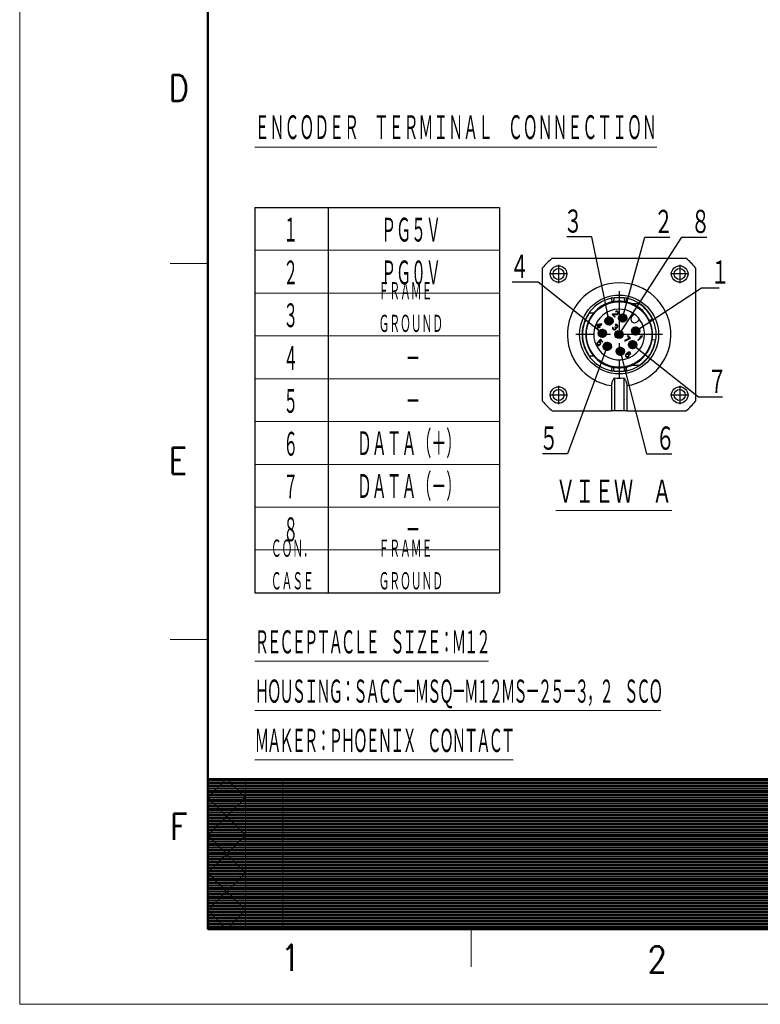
# Model space of a CAD drawing. Header units: millimetres. Extents: x 0 to 1300, y 0 to 891.
# Tile 1 of 141: x 0 to 295, y 0 to 393. Entities that reach past the tile are written whole.
import ezdxf

# ---------------------------------------------------------------- set-up
doc = ezdxf.new("R2010")
doc.units = ezdxf.units.MM
doc.header["$LTSCALE"] = 0.545669
doc.linetypes.add('CENTER', pattern=[50.8, 31.75, -6.35, 6.35, -6.35])
doc.layers.add('NoLayerName_001', color=7, linetype='Continuous')
doc.styles.get("Standard").update_dxf_attribs({"font": 'txt', "bigfont": 'extfont2'})
doc.dimstyles.get("Standard").update_dxf_attribs({"dimtxt": 2.5, "dimasz": 2.5, "dimexe": 1, "dimexo": 1, "dimtad": 1, "dimdec": 3, "dimzin": 0, "dimdsep": 46, "dimtxsty": 'Standard', "dimcen": 2.5, "dimadec": 3, "dimazin": 0, "dimtfac": 0.75, "dimtdec": 3, "dimtmove": 0, "dimatfit": 3, "dimfxl": 1, "dimarcsym": 0})

# ---------------------------------------------------------------- blocks, each defined once
blk = doc.blocks.new('JZB_0010')
at = {"layer": 'NoLayerName_001', "color": 7, "linetype": 'Continuous', "lineweight": 25}
for p, q in [((3.85, 61), (57.15, 61)), ((0, 3.85), (0, 57.15)), ((61, 57.15), (61, 3.85)), ((29.27, 39.85), (29.09, 39.73)), ((29.09, 39.73), (29.23, 39.59)), ((29.23, 39.59), (29.4, 39.64)), ((29.53, 39.88), (29.27, 39.85)), ((29.4, 39.64), (29.56, 39.63)), ((29.72, 39.84), (29.53, 39.88)), ((29.56, 39.63), (29.74, 39.52)), ((29.95, 39.67), (29.72, 39.84)), ((29.74, 39.52), (29.86, 39.4)), ((29.86, 39.4), (29.96, 39.22)), ((30.07, 39.56), (29.95, 39.67)), ((30.2, 39.35), (30.07, 39.56)), ((30.25, 39.16), (30.2, 39.35)), ((38.59, 42.7), (35.79, 42.7)), ((20.31, 39.04), (18.61, 39.04)), ((27.92, 38.62), (27.74, 38.44)), ((27.74, 38.44), (28.77, 37.4)), ((29.65, 38.73), (27.92, 38.62)), ((28.15, 38.39), (29.68, 38.48)), ((28.96, 37.58), (28.15, 38.39)), ((28.77, 37.4), (28.96, 37.58)), ((29.85, 38.82), (29.65, 38.73)), ((29.68, 38.48), (29.85, 38.53)), ((29.92, 38.9), (29.85, 38.82)), ((29.85, 38.53), (30.02, 38.65)), ((29.98, 39.06), (29.92, 38.9)), ((29.96, 39.22), (29.98, 39.06)), ((30.02, 38.65), (30.1, 38.72)), ((30.1, 38.72), (30.21, 38.9)), ((30.21, 38.9), (30.25, 39.16)), ((36.55, 38.62), (35.59, 37.66)), ((37.66, 35.59), (38.62, 36.55)), ((42.55, 36.12), (43.77, 36.69)), ((21.74, 34.51), (21.52, 34.29)), ((21.52, 34.29), (22.21, 33.61)), ((22.21, 33.61), (21.69, 33.1)), ((21.69, 33.1), (21.86, 32.93)), ((23.42, 34.82), (21.74, 34.51)), ((21.86, 32.93), (22.38, 33.44)), ((21.94, 34.31), (23.12, 34.53)), ((22.43, 33.83), (21.94, 34.31)), ((22.38, 33.44), (22.66, 33.16)), ((23.12, 34.53), (22.43, 33.83)), ((22.6, 33.66), (23.59, 34.65)), ((22.88, 33.38), (22.6, 33.66)), ((22.66, 33.16), (22.88, 33.38)), ((23.59, 34.65), (23.42, 34.82)), ((27.89, 33.35), (27.84, 33.19)), ((27.84, 33.19), (27.85, 33.03)), ((27.85, 33.03), (27.89, 32.84)), ((27.97, 33.49), (27.89, 33.35)), ((27.89, 32.84), (27.97, 32.69)), ((28.11, 33.35), (27.97, 33.49)), ((27.97, 32.69), (28.2, 32.46)), ((28.05, 33.12), (28.07, 33.25)), ((28.07, 33.02), (28.05, 33.12)), ((28.07, 33.25), (28.11, 33.35)), ((28.18, 32.84), (28.07, 33.02)), ((28.35, 32.67), (28.18, 32.84)), ((28.2, 32.46), (28.35, 32.38)), ((28.53, 32.57), (28.35, 32.67)), ((28.35, 32.38), (28.53, 32.34)), ((28.62, 32.55), (28.53, 32.57)), ((28.53, 32.34), (28.69, 32.33)), ((28.75, 32.56), (28.62, 32.55)), ((28.69, 32.33), (28.86, 32.38)), ((28.86, 32.61), (28.75, 32.56)), ((28.98, 33.59), (28.83, 33.44)), ((28.83, 33.44), (28.95, 33.32)), ((29, 32.75), (28.86, 32.61)), ((28.86, 32.38), (29, 32.46)), ((29.09, 34.5), (28.92, 34.38)), ((28.92, 34.38), (29.06, 34.24)), ((28.95, 33.32), (29.08, 33.12)), ((29.09, 33.47), (28.98, 33.59)), ((29.09, 32.96), (29, 32.75)), ((29, 32.46), (29.15, 32.61)), ((29.06, 34.24), (29.23, 34.29)), ((29.08, 33.12), (29.09, 32.96)), ((29.35, 34.53), (29.09, 34.5)), ((29.34, 33.37), (29.09, 33.47)), ((29.15, 32.61), (29.26, 32.79)), ((29.23, 34.29), (29.39, 34.28)), ((29.32, 32.95), (29.25, 33.17)), ((29.25, 33.17), (29.47, 33.17)), ((29.26, 32.79), (29.32, 32.95)), ((29.47, 33.39), (29.34, 33.37)), ((29.54, 34.49), (29.35, 34.53)), ((29.39, 34.28), (29.57, 34.17)), ((29.67, 33.48), (29.47, 33.39)), ((29.47, 33.17), (29.64, 33.22)), ((29.78, 34.33), (29.54, 34.49)), ((29.57, 34.17), (29.68, 34.06)), ((29.64, 33.22), (29.81, 33.34)), ((29.75, 33.55), (29.67, 33.48)), ((29.68, 34.06), (29.79, 33.88)), ((29.8, 33.72), (29.75, 33.55)), ((29.83, 34.27), (29.78, 34.33)), ((29.79, 33.88), (29.8, 33.72)), ((29.81, 33.34), (29.89, 33.41)), ((30, 34.03), (29.83, 34.27)), ((29.89, 33.41), (30.01, 33.59)), ((30.04, 33.85), (30, 34.03)), ((30.01, 33.59), (30.04, 33.85)), ((23.08, 28.6), (22.13, 27.65)), ((22.13, 27.65), (22.33, 27.45)), ((22.45, 27.69), (23.04, 28.28)), ((22.71, 27.66), (22.45, 27.69)), ((22.89, 27.55), (22.71, 27.66)), ((23.06, 27.38), (22.89, 27.55)), ((23.04, 28.28), (23.87, 27.45)), ((24.05, 27.63), (23.08, 28.6)), ((23.87, 27.45), (24.05, 27.63)), ((34.72, 29.02), (32.6, 28.06)), ((32.6, 28.06), (32.77, 27.88)), ((32.77, 27.88), (34.89, 28.85)), ((34.04, 30.07), (33.85, 29.89)), ((33.85, 29.89), (34.72, 29.02)), ((35.07, 29.03), (34.04, 30.07)), ((34.89, 28.85), (35.07, 29.03)), ((39.35, 29.69), (37.92, 28.26)), ((37.92, 28.26), (38.09, 28.08)), ((38.09, 28.08), (39.82, 29.81)), ((39.21, 29.9), (38.92, 29.6)), ((38.92, 29.6), (39.35, 29.69)), ((39.64, 29.98), (39.21, 29.9)), ((39.82, 29.81), (39.64, 29.98)), ((44.96, 28.21), (43.63, 28.42)), ((21.71, 27.11), (21.65, 26.88)), ((21.65, 26.88), (21.68, 26.63)), ((21.68, 26.63), (21.78, 26.45)), ((21.8, 27.32), (21.71, 27.11)), ((21.78, 26.45), (21.96, 26.28)), ((21.97, 27.15), (21.8, 27.32)), ((21.88, 26.94), (21.97, 27.15)), ((21.89, 26.78), (21.88, 26.94)), ((21.97, 26.63), (21.89, 26.78)), ((21.96, 26.28), (22.13, 26.17)), ((22.14, 26.46), (21.97, 26.63)), ((22.13, 26.17), (22.39, 26.14)), ((22.29, 26.38), (22.14, 26.46)), ((22.45, 26.37), (22.29, 26.38)), ((22.33, 27.45), (22.55, 27.44)), ((22.39, 26.14), (22.62, 26.2)), ((22.62, 26.42), (22.45, 26.37)), ((22.55, 27.44), (22.7, 27.37)), ((22.75, 26.51), (22.62, 26.42)), ((22.62, 26.2), (22.86, 26.33)), ((22.7, 27.37), (22.87, 27.19)), ((22.83, 26.58), (22.75, 26.51)), ((22.91, 26.72), (22.83, 26.58)), ((22.86, 26.33), (23.01, 26.47)), ((22.87, 27.19), (22.95, 27.04)), ((22.96, 26.88), (22.91, 26.72)), ((22.95, 27.04), (22.96, 26.88)), ((23.01, 26.47), (23.13, 26.71)), ((23.16, 27.2), (23.06, 27.38)), ((23.13, 26.71), (23.2, 26.95)), ((23.2, 26.95), (23.16, 27.2)), ((18.61, 21.96), (20.31, 21.96)), ((33.04, 22.34), (32.98, 22.11)), ((32.98, 22.11), (33.01, 21.85)), ((33.01, 21.85), (33.12, 21.67)), ((33.16, 22.58), (33.04, 22.34)), ((33.12, 21.67), (33.26, 21.53)), ((33.39, 22.87), (33.16, 22.58)), ((33.21, 22.17), (33.26, 22.33)), ((33.22, 22.01), (33.21, 22.17)), ((33.27, 21.88), (33.22, 22.01)), ((33.26, 22.33), (33.34, 22.47)), ((33.26, 21.53), (33.44, 21.42)), ((33.47, 21.68), (33.27, 21.88)), ((33.34, 22.47), (33.45, 22.58)), ((33.65, 23.12), (33.39, 22.87)), ((33.44, 21.42), (33.69, 21.39)), ((33.45, 22.58), (33.59, 22.67)), ((33.6, 21.63), (33.47, 21.68)), ((33.59, 22.67), (33.72, 22.68)), ((33.76, 21.62), (33.6, 21.63)), ((33.93, 23.35), (33.65, 23.12)), ((33.69, 21.39), (33.93, 21.45)), ((33.72, 22.91), (33.79, 22.98)), ((34.04, 22.88), (33.72, 22.91)), ((33.72, 22.68), (33.88, 22.67)), ((33.92, 21.67), (33.76, 21.62)), ((33.79, 22.98), (34.04, 23.17)), ((33.88, 22.67), (34.01, 22.62)), ((34.06, 21.75), (33.92, 21.67)), ((34.17, 23.48), (33.93, 23.35)), ((33.93, 21.45), (34.17, 21.57)), ((34.01, 22.62), (34.21, 22.42)), ((34.04, 23.17), (34.18, 23.25)), ((34.22, 22.77), (34.04, 22.88)), ((34.17, 21.86), (34.06, 21.75)), ((34.41, 23.54), (34.17, 23.48)), ((34.25, 22), (34.17, 21.86)), ((34.17, 21.57), (34.35, 21.76)), ((34.18, 23.25), (34.35, 23.3)), ((34.21, 22.42), (34.26, 22.29)), ((34.36, 22.63), (34.22, 22.77)), ((34.27, 22.13), (34.25, 22)), ((34.26, 22.29), (34.27, 22.13)), ((34.35, 23.3), (34.51, 23.29)), ((34.35, 21.76), (34.48, 22)), ((34.47, 22.45), (34.36, 22.63)), ((34.66, 23.5), (34.41, 23.54)), ((34.5, 22.2), (34.47, 22.45)), ((34.48, 22), (34.5, 22.2)), ((34.51, 23.29), (34.63, 23.24)), ((34.63, 23.24), (34.8, 23.07)), ((34.84, 23.4), (34.66, 23.5)), ((34.8, 23.07), (34.85, 22.95)), ((34.86, 22.79), (34.81, 22.62)), ((34.81, 22.62), (34.96, 22.48)), ((34.96, 23.28), (34.84, 23.4)), ((34.85, 22.95), (34.86, 22.79)), ((35.06, 23.1), (34.96, 23.28)), ((34.96, 22.48), (35.04, 22.61)), ((35.04, 22.61), (35.1, 22.85)), ((35.1, 22.85), (35.06, 23.1)), ((28.67, 13.2), (28.67, 0)), ((32.33, 13.2), (32.33, 0)), ((27.45, 10.1), (27.45, 0)), ((33.55, 10.1), (33.55, 0)), ((3.85, 0), (27.45, 0)), ((28.67, 0), (27.45, 0)), ((32.33, 0), (28.67, 0)), ((33.55, 0), (32.33, 0)), ((33.55, 0), (57.15, 0))]:
    blk.add_line(p, q, dxfattribs=at)
at = {"layer": 'NoLayerName_001', "color": 2, "linetype": 'CENTER', "lineweight": 25}
for p, q in [((6.34, 58.28), (6.34, 51.03)), ((54.66, 58.28), (54.66, 51.03)), ((9.97, 54.66), (2.72, 54.66)), ((58.28, 54.66), (51.03, 54.66)), ((30.5, 47.82), (30.5, 13.18)), ((28.27, 35.86), (24.65, 35.86)), ((26.46, 37.67), (26.46, 34.05)), ((33.71, 37.06), (30.08, 37.06)), ((31.9, 38.88), (31.9, 35.25)), ((23.81, 32.78), (23.81, 29.16)), ((38.88, 31.9), (35.25, 31.9)), ((37.06, 33.71), (37.06, 30.08)), ((47.82, 30.5), (13.18, 30.5)), ((25.62, 30.97), (21.99, 30.97)), ((25.76, 27.57), (25.76, 23.94)), ((35.86, 28.27), (35.86, 24.65)), ((27.57, 25.76), (23.94, 25.76)), ((32.78, 23.81), (29.16, 23.81)), ((30.97, 25.62), (30.97, 21.99)), ((37.67, 26.46), (34.05, 26.46)), ((6.34, 9.97), (6.34, 2.72)), ((54.66, 9.97), (54.66, 2.72)), ((9.97, 6.34), (2.72, 6.34)), ((58.28, 6.34), (51.03, 6.34))]:
    blk.add_line(p, q, dxfattribs=at)
at = {"layer": 'NoLayerName_001', "color": 7, "linetype": 'Continuous', "lineweight": 25}
for centre, radius in [((6.34, 54.66), 3.29), ((6.34, 54.66), 2.2), ((54.66, 54.66), 3.29), ((54.66, 54.66), 2.2), ((30.5, 30.5), 15.75), ((30.5, 30.5), 13.05), ((26.46, 35.86), 1.65), ((26.46, 35.86), 0.976), ((31.9, 37.06), 1.65), ((31.9, 37.06), 0.976), ((23.81, 30.97), 1.65), ((23.81, 30.97), 0.976), ((30.5, 30.5), 1.65), ((30.5, 30.5), 0.976), ((37.06, 31.9), 1.65), ((37.06, 31.9), 0.976), ((35.86, 26.46), 1.65), ((25.76, 25.76), 1.65), ((25.76, 25.76), 0.976), ((30.97, 23.81), 1.65), ((30.97, 23.81), 0.976), ((35.86, 26.46), 0.976), ((6.34, 6.34), 3.29), ((6.34, 6.34), 2.2), ((54.66, 6.34), 3.29), ((54.66, 6.34), 2.2)]:
    blk.add_circle(centre, radius, dxfattribs=at)
for centre, radius, start, end in [((30.5, 30.5), 40.5, 131.148, 138.852), ((30.5, 30.5), 40.5, 41.148, 48.852), ((30.5, 30.5), 13.3, 102.1695, 140.0438), ((30.5, 30.5), 13.3, 77.8305, 102.1695), ((30.5, 30.5), 13.3, 66.5534, 77.8305), ((30.5, 30.5), 10.13, 53.3129, 0), ((30.5, 30.5), 13.3, 25, 66.5534), ((30.5, 30.5), 14.64, 25, 56.4427), ((30.5, 30.5), 14.64, 144.3147, 215.6853), ((30.5, 30.5), 13.3, 140.0438, 219.9562), ((36.62, 36.62), 1.46, 135, 315), ((30.5, 30.5), 10.13, 36.6871, 53.3129), ((30.5, 30.5), 10.13, 0, 36.6871), ((30.5, 30.5), 13.3, 351, 25), ((30.5, 30.5), 14.64, 303.5573, 351), ((30.5, 30.5), 13.3, 330, 351), ((30.5, 30.5), 13.3, 293.4466, 330), ((30.5, 30.5), 13.3, 219.9562, 257.8305), ((30.5, 30.5), 13.3, 257.8305, 282.1695), ((30.5, 30.5), 13.3, 282.1695, 293.4466), ((30.5, 30.5), 17.4, 263.9629, 276.0371), ((30.5, 30.5), 40.5, 221.148, 228.852), ((30.5, 30.5), 40.5, 311.148, 318.852)]:
    blk.add_arc(centre, radius, start, end, dxfattribs=at)
at = {"layer": 'NoLayerName_001', "color": 2, "linetype": 'Continuous', "lineweight": 25}
for centre, radius, start, end in [((30.5, 30.5), 20.63, 278.5029, 261.4971), ((30.5, 30.5), 14.77, 102.1695, 257.8305), ((29.1, 37), 8.12, 94.2115, 102.1679), ((30.5, 17.89), 27.28, 85.7901, 94.1998), ((31.91, 37.04), 8.08, 77.8168, 85.7893), ((30.5, 30.5), 14.77, 282.1695, 77.8305), ((29.09, 23.96), 8.08, 257.8168, 265.7893), ((30.5, 43.11), 27.28, 265.7901, 274.1998), ((31.9, 24), 8.12, 274.2115, 282.1679)]:
    blk.add_arc(centre, radius, start, end, dxfattribs=at)
for points, knots in [([(27.39, 44.94), (27.43, 44.74), (27.51, 44.38), (27.6, 43.97), (27.66, 43.69), (27.68, 43.56), (27.7, 43.5)], [0, 0, 0, 0, 0.616309, 1.081822, 1.275839, 1.469856, 1.469856, 1.469856, 1.469856]), ([(28.27, 43.61), (28.29, 43.67), (28.34, 43.78), (28.37, 43.97), (28.42, 44.22), (28.46, 44.59), (28.49, 44.91), (28.5, 45.1)], [0, 0, 0, 0, 0.178193, 0.367163, 0.569026, 0.939158, 1.508934, 1.508934, 1.508934, 1.508934]), ([(32.5, 45.1), (32.52, 44.91), (32.54, 44.6), (32.59, 44.22), (32.63, 43.96), (32.66, 43.77), (32.71, 43.66), (32.73, 43.61)], [0, 0, 0, 0, 0.568287, 0.938213, 1.141478, 1.362604, 1.508376, 1.508376, 1.508376, 1.508376]), ([(33.3, 43.5), (33.32, 43.56), (33.34, 43.69), (33.4, 43.97), (33.49, 44.38), (33.57, 44.74), (33.61, 44.94)], [0, 0, 0, 0, 0.194017, 0.388034, 0.853547, 1.469856, 1.469856, 1.469856, 1.469856]), ([(27.7, 17.5), (27.68, 17.44), (27.66, 17.31), (27.6, 17.03), (27.51, 16.62), (27.43, 16.26), (27.39, 16.06)], [0, 0, 0, 0, 0.194017, 0.388034, 0.853547, 1.469856, 1.469856, 1.469856, 1.469856]), ([(28.5, 15.9), (28.48, 16.09), (28.46, 16.4), (28.41, 16.78), (28.37, 17.05), (28.34, 17.24), (28.29, 17.35), (28.27, 17.39)], [0, 0, 0, 0, 0.568287, 0.938213, 1.141478, 1.37782, 1.508359, 1.508359, 1.508359, 1.508359]), ([(32.73, 17.39), (32.71, 17.33), (32.66, 17.22), (32.61, 16.97), (32.56, 16.63), (32.52, 16.26), (32.51, 16.01), (32.5, 15.9)], [0, 0, 0, 0, 0.178193, 0.367163, 0.775241, 1.185085, 1.508909, 1.508909, 1.508909, 1.508909]), ([(33.61, 16.06), (33.57, 16.26), (33.49, 16.62), (33.4, 17.03), (33.34, 17.31), (33.32, 17.44), (33.3, 17.5)], [0, 0, 0, 0, 0.616309, 1.081822, 1.275839, 1.469856, 1.469856, 1.469856, 1.469856])]:
    blk.add_open_spline(points, degree=3, knots=knots, dxfattribs=at)
at = {"layer": 'NoLayerName_001', "color": 7, "linetype": 'Continuous', "lineweight": 25}
for points, knots in [([(35.79, 18.3), (35.94, 18.3), (36.25, 18.3), (36.71, 18.3), (37.17, 18.3), (37.64, 18.3), (38.11, 18.3), (38.43, 18.3), (38.59, 18.3)], [0, 0, 0, 0, 0.45565, 0.914976, 1.377774, 1.845664, 2.320264, 2.801364, 2.801364, 2.801364, 2.801364]), ([(28.67, 13.2), (28.58, 13.1), (28.4, 12.91), (28.18, 12.59), (27.97, 12.24), (27.79, 11.87), (27.64, 11.45), (27.53, 11.03), (27.46, 10.57), (27.46, 10.27), (27.45, 10.1)], [0, 0, 0, 0, 0.395319, 0.779662, 1.169314, 1.611977, 2.018489, 2.498444, 2.912726, 3.413267, 3.413267, 3.413267, 3.413267]), ([(32.33, 13.2), (32.42, 13.1), (32.6, 12.91), (32.83, 12.58), (33.04, 12.24), (33.22, 11.84), (33.37, 11.43), (33.48, 10.99), (33.54, 10.55), (33.54, 10.24), (33.55, 10.1)], [0, 0, 0, 0, 0.395319, 0.779662, 1.201169, 1.611981, 2.081755, 2.498448, 2.98891, 3.41327, 3.41327, 3.41327, 3.41327])]:
    blk.add_open_spline(points, degree=3, knots=knots, dxfattribs=at)
blk = doc.blocks.new('*X18')
at = {"color": 7, "linetype": 'Continuous', "lineweight": 13}
for p, q in [((0, 19.8), (100, 19.8)), ((0, 19.65), (100, 19.65)), ((0, 19.5), (100, 19.5)), ((0, 19.35), (100, 19.35)), ((0, 19.2), (100, 19.2)), ((0, 19.05), (100, 19.05)), ((0, 18.9), (100, 18.9)), ((0, 18.75), (100, 18.75)), ((0, 18.6), (100, 18.6)), ((0, 18.45), (100, 18.45)), ((0, 18.3), (100, 18.3)), ((0, 18.15), (100, 18.15)), ((0, 18), (100, 18)), ((0, 17.85), (100, 17.85)), ((0, 17.7), (100, 17.7)), ((0, 17.55), (100, 17.55)), ((0, 17.4), (100, 17.4)), ((0, 17.25), (100, 17.25)), ((0, 17.1), (100, 17.1)), ((0, 16.95), (100, 16.95)), ((0, 16.8), (100, 16.8)), ((0, 16.65), (100, 16.65)), ((0, 16.5), (100, 16.5)), ((0, 16.35), (100, 16.35)), ((0, 16.2), (100, 16.2)), ((0, 16.05), (100, 16.05)), ((0, 15.9), (100, 15.9)), ((0, 15.75), (100, 15.75)), ((0, 15.6), (100, 15.6)), ((0, 15.45), (100, 15.45)), ((0, 15.3), (100, 15.3)), ((0, 15.15), (100, 15.15)), ((0, 15), (100, 15)), ((0, 14.85), (100, 14.85)), ((0, 14.7), (100, 14.7)), ((0, 14.55), (100, 14.55)), ((0, 14.4), (100, 14.4)), ((0, 14.25), (100, 14.25)), ((0, 14.1), (100, 14.1)), ((0, 13.95), (100, 13.95)), ((0, 13.8), (100, 13.8)), ((0, 13.65), (100, 13.65)), ((0, 13.5), (100, 13.5)), ((0, 13.35), (100, 13.35)), ((0, 13.2), (100, 13.2)), ((0, 13.05), (100, 13.05)), ((0, 12.9), (100, 12.9)), ((0, 12.75), (100, 12.75)), ((0, 12.6), (100, 12.6)), ((0, 12.45), (100, 12.45)), ((0, 12.3), (100, 12.3)), ((0, 12.15), (100, 12.15)), ((0, 12), (100, 12)), ((0, 11.85), (100, 11.85)), ((0, 11.7), (100, 11.7)), ((0, 11.55), (100, 11.55)), ((0, 11.4), (100, 11.4)), ((0, 11.25), (100, 11.25)), ((0, 11.1), (100, 11.1)), ((0, 10.95), (100, 10.95)), ((0, 10.8), (100, 10.8)), ((0, 10.65), (100, 10.65)), ((0, 10.5), (100, 10.5)), ((0, 10.35), (100, 10.35)), ((0, 10.2), (100, 10.2)), ((0, 10.05), (100, 10.05)), ((0, 9.9), (100, 9.9)), ((0, 9.75), (100, 9.75)), ((0, 9.6), (100, 9.6)), ((0, 9.45), (100, 9.45)), ((0, 9.3), (100, 9.3)), ((0, 9.15), (100, 9.15)), ((0, 9), (100, 9)), ((0, 8.85), (100, 8.85)), ((0, 8.7), (100, 8.7)), ((0, 8.55), (100, 8.55)), ((0, 8.4), (100, 8.4)), ((0, 8.25), (100, 8.25)), ((0, 8.1), (100, 8.1)), ((0, 7.95), (100, 7.95)), ((0, 7.8), (100, 7.8)), ((0, 7.65), (100, 7.65)), ((0, 7.5), (100, 7.5)), ((0, 7.35), (100, 7.35)), ((0, 7.2), (100, 7.2)), ((0, 7.05), (100, 7.05)), ((0, 6.9), (100, 6.9)), ((0, 6.75), (100, 6.75)), ((0, 6.6), (100, 6.6)), ((0, 6.45), (100, 6.45)), ((0, 6.3), (100, 6.3)), ((0, 6.15), (100, 6.15)), ((0, 6), (100, 6)), ((0, 5.85), (100, 5.85)), ((0, 5.7), (100, 5.7)), ((0, 5.55), (100, 5.55)), ((0, 5.4), (100, 5.4)), ((0, 5.25), (100, 5.25)), ((0, 5.1), (100, 5.1)), ((0, 4.95), (100, 4.95)), ((0, 4.8), (100, 4.8)), ((0, 4.65), (100, 4.65)), ((0, 4.5), (100, 4.5)), ((0, 4.35), (100, 4.35)), ((0, 4.2), (100, 4.2)), ((0, 4.05), (100, 4.05)), ((0, 3.9), (100, 3.9)), ((0, 3.75), (100, 3.75)), ((0, 3.6), (100, 3.6)), ((0, 3.45), (100, 3.45)), ((0, 3.3), (100, 3.3)), ((0, 3.15), (100, 3.15)), ((0, 3), (100, 3)), ((0, 2.85), (100, 2.85)), ((0, 2.7), (100, 2.7)), ((0, 2.55), (100, 2.55)), ((0, 2.4), (100, 2.4)), ((0, 2.25), (100, 2.25)), ((0, 2.1), (100, 2.1)), ((0, 1.95), (100, 1.95)), ((0, 1.8), (100, 1.8)), ((0, 1.65), (100, 1.65)), ((0, 1.5), (100, 1.5)), ((0, 1.35), (100, 1.35)), ((0, 1.2), (100, 1.2)), ((0, 1.05), (100, 1.05)), ((0, 0.9), (100, 0.9)), ((0, 0.75), (100, 0.75)), ((0, 0.6), (100, 0.6)), ((0, 0.45), (100, 0.45)), ((0, 0.3), (100, 0.3)), ((0, 0.15), (100, 0.15)), ((0, 0), (100, 0))]:
    blk.add_line(p, q, dxfattribs=at)
blk = doc.blocks.new('*X19')
at = {"color": 7, "linetype": 'Continuous', "lineweight": 13}
for p, q in [((0, 19.8), (40, 19.8)), ((0, 19.65), (40, 19.65)), ((0, 19.5), (40, 19.5)), ((0, 19.35), (40, 19.35)), ((0, 19.2), (40, 19.2)), ((0, 19.05), (40, 19.05)), ((0, 18.9), (40, 18.9)), ((0, 18.75), (40, 18.75)), ((0, 18.6), (40, 18.6)), ((0, 18.45), (40, 18.45)), ((0, 18.3), (40, 18.3)), ((0, 18.15), (40, 18.15)), ((0, 18), (40, 18)), ((0, 17.85), (40, 17.85)), ((0, 17.7), (40, 17.7)), ((0, 17.55), (40, 17.55)), ((0, 17.4), (40, 17.4)), ((0, 17.25), (40, 17.25)), ((0, 17.1), (40, 17.1)), ((0, 16.95), (40, 16.95)), ((0, 16.8), (40, 16.8)), ((0, 16.65), (40, 16.65)), ((0, 16.5), (40, 16.5)), ((0, 16.35), (40, 16.35)), ((0, 16.2), (40, 16.2)), ((0, 16.05), (40, 16.05)), ((0, 15.9), (40, 15.9)), ((0, 15.75), (40, 15.75)), ((0, 15.6), (40, 15.6)), ((0, 15.45), (40, 15.45)), ((0, 15.3), (40, 15.3)), ((0, 15.15), (40, 15.15)), ((0, 15), (40, 15)), ((0, 14.85), (40, 14.85)), ((0, 14.7), (40, 14.7)), ((0, 14.55), (40, 14.55)), ((0, 14.4), (40, 14.4)), ((0, 14.25), (40, 14.25)), ((0, 14.1), (40, 14.1)), ((0, 13.95), (40, 13.95)), ((0, 13.8), (40, 13.8)), ((0, 13.65), (40, 13.65)), ((0, 13.5), (40, 13.5)), ((0, 13.35), (40, 13.35)), ((0, 13.2), (40, 13.2)), ((0, 13.05), (40, 13.05)), ((0, 12.9), (40, 12.9)), ((0, 12.75), (40, 12.75)), ((0, 12.6), (40, 12.6)), ((0, 12.45), (40, 12.45)), ((0, 12.3), (40, 12.3)), ((0, 12.15), (40, 12.15)), ((0, 12), (40, 12)), ((0, 11.85), (40, 11.85)), ((0, 11.7), (40, 11.7)), ((0, 11.55), (40, 11.55)), ((0, 11.4), (40, 11.4)), ((0, 11.25), (40, 11.25)), ((0, 11.1), (40, 11.1)), ((0, 10.95), (40, 10.95)), ((0, 10.8), (40, 10.8)), ((0, 10.65), (40, 10.65)), ((0, 10.5), (40, 10.5)), ((0, 10.35), (40, 10.35)), ((0, 10.2), (40, 10.2)), ((0, 10.05), (40, 10.05)), ((0, 9.9), (40, 9.9)), ((0, 9.75), (40, 9.75)), ((0, 9.6), (40, 9.6)), ((0, 9.45), (40, 9.45)), ((0, 9.3), (40, 9.3)), ((0, 9.15), (40, 9.15)), ((0, 9), (40, 9)), ((0, 8.85), (40, 8.85)), ((0, 8.7), (40, 8.7)), ((0, 8.55), (40, 8.55)), ((0, 8.4), (40, 8.4)), ((0, 8.25), (40, 8.25)), ((0, 8.1), (40, 8.1)), ((0, 7.95), (40, 7.95)), ((0, 7.8), (40, 7.8)), ((0, 7.65), (40, 7.65)), ((0, 7.5), (40, 7.5)), ((0, 7.35), (40, 7.35)), ((0, 7.2), (40, 7.2)), ((0, 7.05), (40, 7.05)), ((0, 6.9), (40, 6.9)), ((0, 6.75), (40, 6.75)), ((0, 6.6), (40, 6.6)), ((0, 6.45), (40, 6.45)), ((0, 6.3), (40, 6.3)), ((0, 6.15), (40, 6.15)), ((0, 6), (40, 6)), ((0, 5.85), (40, 5.85)), ((0, 5.7), (40, 5.7)), ((0, 5.55), (40, 5.55)), ((0, 5.4), (40, 5.4)), ((0, 5.25), (40, 5.25)), ((0, 5.1), (40, 5.1)), ((0, 4.95), (40, 4.95)), ((0, 4.8), (40, 4.8)), ((0, 4.65), (40, 4.65)), ((0, 4.5), (40, 4.5)), ((0, 4.35), (40, 4.35)), ((0, 4.2), (40, 4.2)), ((0, 4.05), (40, 4.05)), ((0, 3.9), (40, 3.9)), ((0, 3.75), (40, 3.75)), ((0, 3.6), (40, 3.6)), ((0, 3.45), (40, 3.45)), ((0, 3.3), (40, 3.3)), ((0, 3.15), (40, 3.15)), ((0, 3), (40, 3)), ((0, 2.85), (40, 2.85)), ((0, 2.7), (40, 2.7)), ((0, 2.55), (40, 2.55)), ((0, 2.4), (40, 2.4)), ((0, 2.25), (40, 2.25)), ((0, 2.1), (40, 2.1)), ((0, 1.95), (40, 1.95)), ((0, 1.8), (40, 1.8)), ((0, 1.65), (40, 1.65)), ((0, 1.5), (40, 1.5)), ((0, 1.35), (40, 1.35)), ((0, 1.2), (40, 1.2)), ((0, 1.05), (40, 1.05)), ((0, 0.9), (40, 0.9)), ((0, 0.75), (40, 0.75)), ((0, 0.6), (40, 0.6)), ((0, 0.45), (40, 0.45)), ((0, 0.3), (40, 0.3)), ((0, 0.15), (40, 0.15)), ((0, 0), (40, 0))]:
    blk.add_line(p, q, dxfattribs=at)
blk = doc.blocks.new('JZB_0005')
at = {"layer": 'NoLayerName_001', "color": 7, "linetype": 'Continuous', "lineweight": 25}
for p, q in [((100, 20), (0, 20)), ((0, 20), (0, 0)), ((100, 20), (100, 0)), ((170, 20), (170, 0)), ((210, 20), (170, 20)), ((210, 20), (210, 0)), ((0, 0), (100, 0)), ((170, 0), (210, 0))]:
    blk.add_line(p, q, dxfattribs=at)
for name, p in [('*X18', (0, 0.15)), ('*X19', (170, 0.05))]:
    blk.add_blockref(name, p)

msp = doc.modelspace()

# ---------------------------------------------------------------- linework, layer by layer
at = {"layer": 'NoLayerName_001', "color": 7, "linetype": 'Continuous', "lineweight": 13}
for p, q in [((0, 0), (0, 891)), ((1260, 0), (0, 0))]:
    msp.add_line(p, q, dxfattribs=at)
at = {"layer": 'NoLayerName_001', "color": 7, "linetype": 'Continuous', "lineweight": 50}
for p, q in [((75, 30), (75, 861)), ((1230, 30), (75, 30))]:
    msp.add_line(p, q, dxfattribs=at)
at = {"layer": 'NoLayerName_001', "color": 7, "linetype": 'Continuous', "lineweight": 25}
for p, q in [((93.72306559, 317.86919074), (93.72306559, 164.14919477)), ((93.72306559, 317.86919074), (191.32306303, 317.86919074)), ((93.72306559, 317.86919074), (100.84519302, 317.86919074)), ((123.00306482, 317.86919074), (123.00306482, 164.14919477)), ((191.32306303, 317.86919074), (191.32306303, 164.14919477)), ((93.72306559, 164.14919477), (191.32306303, 164.14919477)), ((75, 90), (1230, 90))]:
    msp.add_line(p, q, dxfattribs=at)
at = {"layer": 'NoLayerName_001', "color": 2, "linetype": 'Continuous', "lineweight": 13}
for p, q in [((93.72306559, 300.78919119), (191.32306303, 300.78919119)), ((60, 295.5), (75, 295.5)), ((93.72306559, 283.70919164), (191.32306303, 283.70919164)), ((93.72306559, 266.62919208), (191.32306303, 266.62919208)), ((93.72306559, 249.54919253), (191.32306303, 249.54919253)), ((93.72306559, 232.46919298), (191.32306303, 232.46919298)), ((93.72306559, 215.38919343), (191.32306303, 215.38919343)), ((93.72306559, 198.30919388), (191.32306303, 198.30919388)), ((93.72306559, 181.22919432), (191.32306303, 181.22919432)), ((75, 145.5), (60, 145.5)), ((75, 82.5), (82.5, 90)), ((82.5, 90), (90, 82.5)), ((90, 30), (90, 90)), ((105, 90), (105, 30)), ((90, 67.5), (75, 82.5)), ((75, 67.5), (90, 82.5)), ((375, 75), (75, 75)), ((75, 67.5), (90, 52.5)), ((75, 52.5), (90, 67.5)), ((75, 60), (375, 60)), ((90, 37.5), (75, 52.5)), ((75, 37.5), (90, 52.5)), ((375, 45), (75, 45)), ((75, 37.5), (82.5, 30)), ((82.5, 30), (90, 37.5)), ((180, 30), (180, 15))]:
    msp.add_line(p, q, dxfattribs=at)

# ---------------------------------------------------------------- block references
at = {"layer": 'NoLayerName_001'}
msp.add_blockref('JZB_0010', (208.56694031, 236.68292236), dxfattribs=at)
at = {"layer": 'NoLayerName_001', "xscale": 3, "yscale": 3, "zscale": 3}
msp.add_blockref('JZB_0005', (75, 30), dxfattribs=at)

# ---------------------------------------------------------------- texts
at = {"layer": 'NoLayerName_001', "color": 2, "lineweight": 13, "char_height": 10.5, "attachment_point": 7}
for s, insert in [('\\A1;\\W0.8600;D', (59.332911, 360.210798)), ('\\A1;\\W0.8600;E', (59.45463, 211.664961)), ('\\A1;\\W0.8600;F', (59.937006, 65.643705)), ('\\A1;\\W0.8600;1', (104.096121, 13.352208)), ('\\A1;\\W0.8600;2', (250.357422, 12.678192))]:
    msp.add_mtext(s, dxfattribs=dict(at, insert=insert))
at = {"layer": 'NoLayerName_001', "color": 3, "lineweight": 13, "attachment_point": 7}
for s, insert, char_height in [('\\A1;\\W0.5000;\\LＥＮＣＯＤＥＲ\u3000ＴＥＲＭＩＮＡＬ\u3000ＣＯＮＮＥＣＴＩＯＮ\\l', (93.72306559, 344.10468865), 10.8000001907), ('\\A1;\\W0.5000;ＰＧ５Ｖ', (144.20306478, 303.22919112), 10.8000001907), ('\\A1;\\W0.5000;１', (105.12306558, 303.22918799), 10.8000001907), ('\\A1;\\W0.5000;２', (105.12306558, 286.14918844), 10.8000001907), ('\\A1;\\W0.5000;ＰＧ０Ｖ', (144.20306478, 286.14919112), 10.8000001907), ('\\A1;\\W0.5000;ＦＲＡＭＥ\\PＧＲＯＵＮＤ', (143.12306533, 267.44919202), 7.8000001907), ('\\A1;\\W0.5000;３', (105.12306558, 269.06918888), 10.8000001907), ('\\A1;\\W0.5000;４', (105.12306558, 251.98918933), 10.8000001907), ('\\A1;\\W0.5000;－', (153.92306481, 251.98918933), 10.8000001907), ('\\A1;\\W0.5000;５', (105.12306558, 234.90918978), 10.8000001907), ('\\A1;\\W0.5000;－', (153.92306481, 234.90918978), 10.8000001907), ('\\A1;\\W0.5000;６', (105.12306558, 217.82919023), 10.8000001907), ('\\A1;\\W0.5000;ＤＡＴＡ（＋）', (134.48306475, 217.82919112), 10.8000001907), ('\\A1;\\W0.5000;ＤＡＴＡ（－）', (134.48306475, 200.74919112), 10.8000001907), ('\\A1;\\W0.5000;７', (105.12306558, 200.74919068), 10.8000001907), ('\\A1;\\W0.6667;\\LＶＩＥＷ\u3000Ａ\\l', (213.86693776, 199.0416324), 10.5), ('\\A1;\\W0.5000;８', (105.12306558, 183.66919112), 10.8000001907), ('\\A1;\\W0.5000;－', (153.92306481, 183.66919112), 10.8000001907), ('\\A1;\\W0.5000;ＣＯＮ．\\PＣＡＳＥ', (100.14889871, 164.76919157), 7.8000001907), ('\\A1;\\W0.5000;ＦＲＡＭＥ\\PＧＲＯＵＮＤ', (143.12306533, 164.76919471), 7.8000001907)]:
    msp.add_mtext(s, dxfattribs=dict(at, insert=insert, char_height=char_height))
at = {"layer": 'NoLayerName_001', "color": 3, "linetype": 'Continuous', "lineweight": 13, "char_height": 10.5, "line_spacing_factor": 0.771429}
for s, insert, attachment_point in [('\\A1;\\W0.6667;３', (224.5530837, 306.79553899), 9), ('\\A1;\\W0.6667;２', (252.91012071, 306.66272057), 7), ('\\A1;\\W0.6667;８', (267.68161607, 306.66272057), 7), ('\\A1;\\W0.6667;４', (203.195709, 288.74261196), 9), ('\\A1;\\W0.6667;１', (275.51254248, 286.44227186), 7), ('\\A1;\\W0.6667;７', (274.29809761, 242.90847918), 7), ('\\A1;\\W0.6667;５', (214.90764301, 220.23755236), 9), ('\\A1;\\W0.6667;６', (253.63209869, 220.23755236), 7)]:
    msp.add_mtext(s, dxfattribs=dict(at, insert=insert, attachment_point=attachment_point))
at = {"layer": 'NoLayerName_001', "color": 3, "lineweight": 13, "insert": (93.72306559, 99.63828636), "char_height": 10.5, "attachment_point": 7, "line_spacing_factor": 1.122857}
msp.add_mtext('\\A1;\\W0.5000;\\T0.8333;\\LＲＥＣＥＰＴＡＣＬＥ\u3000ＳＩＺＥ：Ｍ１２\\l\\P\\LＨＯＵＳＩＮＧ：ＳＡＣＣ－ＭＳＱ－Ｍ１２ＭＳ－２５－３，２\u3000ＳＣＯ\\l\\P\\LＭＡＫＥＲ：ＰＨＯＥＮＩＸ\u3000ＣＯＮＴＡＣＴ\\l', dxfattribs=at)

# ---------------------------------------------------------------- leaders
at = {"layer": 'NoLayerName_001', "color": 3, "linetype": 'Continuous', "lineweight": 13, "annotation_type": 0, "has_hookline": 1}
for points, hookline_direction, text_width in [([(235.02875792, 272.5417783), (228.1780837, 306.17053899), (225.1780837, 306.17053899)], 1, 6.32131605), ([(239.06693662, 267.18293417), (264.05661607, 306.03772057), (267.05661607, 306.03772057)], 0, 6.3143157), ([(240.46202403, 273.74630439), (249.28512071, 306.03772057), (252.28512071, 306.03772057)], 0, 6.32131605), ([(232.37328202, 267.65100009), (206.820709, 288.11761196), (203.820709, 288.11761196)], 1, 6.74133705), ([(245.63030685, 268.57802157), (271.88754248, 285.81727186), (274.88754248, 285.81727186)], 0, 3.4441722), ([(234.32225024, 262.43824779), (218.53264301, 219.61255236), (215.53264301, 219.61255236)], 1, 6.4123206), ([(244.42578075, 263.14475547), (270.67309761, 242.28347918), (273.67309761, 242.28347918)], 0, 5.98529925), ([(239.53500255, 260.48927956), (250.00709869, 219.61255236), (253.00709869, 219.61255236)], 0, 6.4123206)]:
    msp.add_leader(points, dimstyle='Standard', override={"dimtxt": 10.5, "dimasz": 3, "dimldrblk": 'DOT'}, dxfattribs=dict(at, hookline_direction=hookline_direction, text_width=text_width))

doc.saveas('drawing.dxf')
